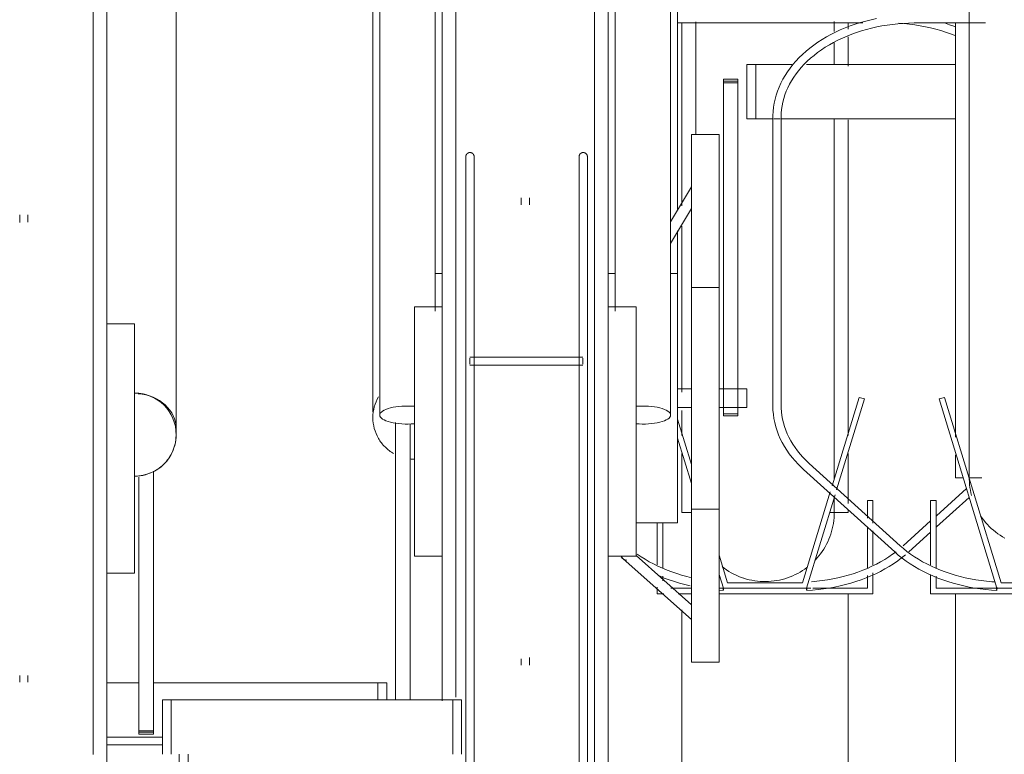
# Model space of a CAD drawing. Extents: x 50445 to 145605, y -10968 to 41989.
# Tile 169 of 256: x 91738 to 92093, y -393 to -128. Entities that reach past the tile are written whole.
import ezdxf

# ---------------------------------------------------------------- set-up
doc = ezdxf.new("R2010")
doc.units = 0
doc.header["$LTSCALE"] = 414.30304
doc.header["$MEASUREMENT"] = 0
doc.layers.add('A-EQPM', color=6, linetype='CONTINUOUS', lineweight=18)

# ---------------------------------------------------------------- blocks, each defined once
blk = doc.blocks.new('97_KA_gestapelde fietsenstalling 8 fietsen 1600x1900 - Type-V115-plotview doorsnede C C  -  1 op 100')
at = {"layer": 'A-EQPM'}
for p, q in [((10795.83, -795.88), (10862.76, -795.88)), ((10797.4, -861.91), (10797.4, -795.89)), ((10852.4, -798.97), (10852.4, -795.38)), ((10857.4, -795.83), (10857.4, -798.13)), ((10852.4, -810.83), (10852.4, -803)), ((10857.4, -800.92), (10857.4, -811.53)), ((10857.4, -830.86), (10857.4, -944.89)), ((10797.4, -929.16), (10797.4, -869.31)), ((10861.39, -931.06), (10851.62, -963.01)), ((10863.3, -931.64), (10861.39, -931.06)), ((10853.26, -964.5), (10863.3, -931.64)), ((10797.4, -944.89), (10797.4, -935.85)), ((10800.83, -955.32), (10795.83, -938.97)), ((10795.83, -945.81), (10800.83, -962.16)), ((10797.4, -972.58), (10797.4, -951.39)), ((10857.4, -951.39), (10857.4, -969.37)), ((10850.96, -965.17), (10840.92, -998)), ((10842.4, -1000), (10852.71, -966.3)), ((10900.12, -964), (10889.26, -973.83)), ((10866.34, -968.3), (10864.34, -968.3)), ((10864.34, -968.3), (10864.34, -974.68)), ((10866.34, -976.47), (10866.34, -968.3)), ((10889.32, -977.82), (10901.09, -967.17)), ((10797.4, -972.58), (10800.83, -972.58)), ((10850.79, -972.58), (10857.4, -972.58)), ((10857.4, -971.82), (10857.4, -972.58)), ((10788.46, -976.38), (10788.46, -991.51)), ((10790.46, -992.7), (10790.46, -976.38)), ((10887.19, -975.7), (10877.31, -984.65)), ((10864.34, -977.82), (10864.34, -992.57)), ((10866.34, -991.51), (10866.34, -979.2)), ((10879.32, -986.87), (10887.19, -979.75)), ((10813.88, -998), (10810.83, -988.03)), ((10810.88, -995.02), (10812.4, -1000)), ((10866.34, -1002), (10866.34, -994.45)), ((10790.46, -997.37), (10790.46, -995.67)), ((10840.92, -998), (10813.88, -998)), ((10864.34, -995.42), (10864.34, -1000)), ((10788.46, -999.63), (10788.46, -1002)), ((10788.46, -1002), (10790.9, -1002)), ((10800.83, -1000), (10793.42, -1000)), ((10796.1, -1002), (10800.83, -1002)), ((10812.4, -1000), (10810.83, -1000)), ((10810.83, -1000.67), (10812.33, -1000.76)), ((10810.83, -1002), (10866.34, -1002)), ((10812.4, -1000), (10842.4, -1000)), ((10843.95, -1000), (10842.4, -1000)), ((10864.34, -1000), (10844.68, -1000)), ((10857.4, -1002), (10857.4, -1284.16)), ((10797.4, -1092.11), (10797.4, -1007.79)), ((10589.83, -1056.5), (10609.83, -1056.5)), ((10615.91, -1076.2), (10615.91, -1059.95)), ((10619.13, -1076.2), (10619.13, -1059.95))]:
    blk.add_line(p, q, dxfattribs=at)
at = {"layer": 'A-EQPM', "flags": 128}
for points in [[(10802.4, -795.44), (10802.4, -797.6), (10802.4, -808.52), (10802.4, -819.22), (10802.4, -829.68), (10802.4, -836.13)], [(10875.76, -796), (10877.65, -796.13), (10879.58, -796.33), (10881.51, -796.57), (10883.42, -796.88), (10885.31, -797.23), (10887.18, -797.64), (10889.02, -798.1), (10890.83, -798.61), (10892.61, -799.18), (10894.36, -799.79), (10896.07, -800.45)], [(10895.89, -797.15), (10894.06, -796.5), (10892.2, -795.89)], [(10852.4, -960.71), (10852.4, -957.1), (10852.4, -953.04), (10852.4, -948.51), (10852.4, -943.54), (10852.4, -938.13), (10852.4, -932.29), (10852.4, -926.02), (10852.4, -919.34), (10852.4, -912.25), (10852.4, -904.78), (10852.4, -896.92), (10852.4, -888.7), (10852.4, -880.13), (10852.4, -871.22), (10852.4, -861.98), (10852.4, -852.43), (10852.4, -842.58), (10852.4, -832.46), (10852.4, -830.54)], [(10852.4, -972.58), (10852.4, -972.33), (10852.4, -971.6), (10852.4, -970.38), (10852.4, -968.68), (10852.4, -967.29)], [(10852.4, -968.14), (10852.4, -969.97), (10852.4, -971.32), (10852.4, -972.18), (10852.4, -972.56), (10852.4, -972.58)], [(10852.4, -972.58), (10852.38, -973.58), (10852.32, -974.57), (10852.22, -975.57), (10852.08, -976.56), (10851.9, -977.54), (10851.69, -978.52), (10851.43, -979.48), (10851.13, -980.44), (10850.8, -981.38), (10850.43, -982.31), (10850.02, -983.22), (10849.58, -984.12), (10849.1, -985), (10848.58, -985.86), (10848.04, -986.69), (10847.45, -987.51), (10846.84, -988.3), (10846.2, -989.06), (10845.52, -989.8)], [(10852.4, -972.58), (10852.38, -973.58), (10852.32, -974.57), (10852.22, -975.57), (10852.08, -976.56), (10851.9, -977.54), (10851.69, -978.52), (10851.43, -979.48), (10851.13, -980.44), (10850.8, -981.38), (10850.43, -982.31), (10850.02, -983.22), (10849.58, -984.12), (10849.1, -985), (10848.58, -985.86), (10848.04, -986.69), (10847.45, -987.51), (10846.84, -988.3), (10846.2, -989.06), (10845.52, -989.8)], [(10852.4, -972.18), (10852.4, -972.56), (10852.4, -972.58)], [(10800.83, -996.17), (10799.13, -995.75), (10797.31, -995.25), (10795.52, -994.7), (10793.76, -994.1), (10792.04, -993.46), (10790.36, -992.76), (10788.72, -992.02), (10787.13, -991.23), (10785.58, -990.4), (10784.08, -989.53), (10782.64, -988.61), (10781.25, -987.66)], [(10842.48, -1000.76), (10844.51, -1000.63), (10846.54, -1000.44), (10848.55, -1000.2), (10850.55, -999.9), (10852.53, -999.54), (10854.49, -999.13), (10856.43, -998.66), (10858.33, -998.14), (10860.21, -997.56), (10862.06, -996.93), (10863.87, -996.25), (10865.64, -995.51), (10867.37, -994.73), (10869.05, -993.9), (10870.69, -993.02), (10872.28, -992.09), (10873.81, -991.12), (10875.3, -990.1), (10876.72, -989.04), (10878.09, -987.94)], [(10874.73, -986.79), (10873.48, -987.71), (10872.09, -988.66), (10870.64, -989.58), (10869.14, -990.45), (10867.59, -991.28), (10865.99, -992.06), (10864.35, -992.8), (10862.67, -993.49), (10860.95, -994.14), (10859.19, -994.74), (10857.4, -995.28), (10855.57, -995.78), (10853.72, -996.22), (10851.85, -996.62), (10849.95, -996.96), (10848.04, -997.24), (10846.11, -997.47), (10844.17, -997.65)], [(10842.55, -992.47), (10841.74, -993.06), (10840.91, -993.61), (10840.06, -994.14), (10839.19, -994.63), (10838.29, -995.08), (10837.39, -995.5), (10836.46, -995.88), (10835.52, -996.22), (10834.57, -996.53), (10833.61, -996.79), (10832.63, -997.02), (10831.65, -997.21), (10830.66, -997.36), (10829.67, -997.47), (10828.67, -997.54), (10827.67, -997.57), (10826.67, -997.57), (10825.67, -997.52), (10824.68, -997.43), (10823.69, -997.3), (10822.7, -997.13), (10821.72, -996.92), (10820.75, -996.68), (10819.8, -996.39), (10818.85, -996.07), (10817.92, -995.71), (10817, -995.31), (10816.1, -994.87), (10815.22, -994.4), (10814.35, -993.9), (10813.51, -993.36), (10812.69, -992.79), (10811.89, -992.18)], [(10813.51, -993.36), (10812.69, -992.79), (10811.89, -992.18)], [(10819.69, -996.35), (10818.85, -996.07), (10817.92, -995.71), (10817, -995.31), (10816.1, -994.87), (10815.22, -994.4)], [(10842.55, -992.47), (10841.74, -993.06), (10840.91, -993.61), (10840.06, -994.14), (10839.19, -994.63), (10838.29, -995.08)], [(10789.27, -995.56), (10791.04, -996.29), (10792.85, -996.96), (10794.7, -997.59), (10796.58, -998.17), (10798.49, -998.69), (10800.42, -999.15)], [(10837.39, -995.5), (10836.46, -995.88), (10835.52, -996.22), (10834.57, -996.53), (10833.61, -996.79), (10832.63, -997.02), (10831.65, -997.21), (10830.66, -997.36), (10829.67, -997.47), (10828.67, -997.54), (10827.67, -997.57), (10826.67, -997.57), (10825.67, -997.52), (10824.68, -997.43), (10823.69, -997.3), (10822.7, -997.13), (10821.72, -996.92), (10820.75, -996.68)]]:
    blk.add_lwpolyline(points, dxfattribs=at)
at = {"layer": 'A-EQPM'}
for centre, major_axis, start_param, end_param in [((10812.4, -999.26), (0.07, 1.5), 1.833815, 2.357414), ((10812.4, -999.26), (0.07, 1.5), 2.357414, 3.141593), ((10812.4, -999.26), (0.07, 1.5), 3.142812, 4.19001), ((10842.4, -999.26), (-0.07, 1.5), 2.093176, 3.140373), ((10842.4, -999.26), (-0.07, 1.5), 3.141593, 3.925771), ((10842.4, -999.26), (-0.07, 1.5), 3.925771, 4.44937)]:
    blk.add_ellipse(centre, major_axis=major_axis, ratio=0.049327, start_param=start_param, end_param=end_param, dxfattribs=at)
blk = doc.blocks.new('97_KA_gestapelde fietsenstalling 16 fietsen 1600x2900 - Type-8054703-plotview doorsnede C C  -  1 op 100')
at = {"layer": 'A-EQPM'}
for p, q in [((10688.33, -630.29), (10688.33, -937.45)), ((10708.33, -899.91), (10708.33, -630.29)), ((10773.33, -630.29), (10773.33, -899.91)), ((10793.33, -937.45), (10793.33, -630.29)), ((10710.83, -943.38), (10710.83, -638.57)), ((10770.83, -638.57), (10770.83, -943.38)), ((10589.83, -644.71), (10589.83, -949.52)), ((10685.83, -751.81), (10685.83, -936.29)), ((10795.83, -863.63), (10795.83, -751.81)), ((10614.83, -942.43), (10614.83, -757.95)), ((10881.74, -795.88), (10907.03, -795.88)), ((10896.13, -945.46), (10896.13, -796.12)), ((10820.83, -810.83), (10824.05, -810.83)), ((10820.83, -830.54), (10820.83, -810.83)), ((10824.05, -810.83), (10837.09, -810.83)), ((10824.05, -830.54), (10824.05, -810.83)), ((10842.4, -810.83), (10896.13, -810.83)), ((10817.63, -816.17), (10812.41, -816.17)), ((10812.41, -817.48), (10812.41, -816.17)), ((10812.41, -816.17), (10812.41, -816.47)), ((10812.41, -816.94), (10817.63, -816.94)), ((10812.41, -927.23), (10812.41, -817.48)), ((10817.63, -817.48), (10812.41, -817.48)), ((10817.63, -816.47), (10817.63, -816.17)), ((10817.63, -816.17), (10817.63, -817.48)), ((10817.63, -817.48), (10817.63, -927.23)), ((10824.05, -830.54), (10820.83, -830.54)), ((10830.44, -830.54), (10824.05, -830.54)), ((10830.24, -829.74), (10830.24, -934.24)), ((10832.8, -830.54), (10830.68, -830.54)), ((10896.13, -830.54), (10833.04, -830.54)), ((10833.24, -934.24), (10833.24, -829.74)), ((10810.83, -836.13), (10800.83, -836.13)), ((10800.83, -931.38), (10800.83, -836.13)), ((10810.83, -836.13), (10810.83, -931.38)), ((10719.39, -852.95), (10719.39, -900.58)), ((10722.39, -900.58), (10722.39, -852.95)), ((10760.27, -852.95), (10760.27, -900.58)), ((10763.27, -900.58), (10763.27, -852.95)), ((10800.83, -855), (10793.33, -867.67)), ((10739.33, -859.01), (10739.33, -861.57)), ((10742.33, -861.57), (10742.33, -859.01)), ((10793.33, -875.51), (10800.83, -862.85)), ((10558.33, -865.15), (10558.33, -867.88)), ((10561.33, -867.78), (10561.33, -865.15)), ((10795.83, -886.37), (10795.83, -870.92)), ((10710.83, -886.38), (10708.33, -886.38)), ((10773.39, -886.38), (10770.83, -886.38)), ((10795.83, -886.38), (10793.33, -886.38)), ((10795.83, -886.38), (10795.83, -931.38)), ((10810.83, -891.38), (10800.83, -891.38)), ((10710.83, -898.38), (10700.83, -898.38)), ((10700.83, -943.38), (10700.83, -898.38)), ((10780.83, -898.38), (10770.83, -898.38)), ((10780.83, -898.38), (10780.83, -943.38)), ((10599.83, -904.52), (10589.83, -904.52)), ((10599.83, -904.52), (10599.83, -949.52)), ((10761.68, -916.5), (10720.88, -916.5)), ((10720.88, -918), (10720.88, -916.94)), ((10761.68, -916.94), (10761.68, -918)), ((10720.88, -919.06), (10720.88, -918)), ((10720.88, -919.5), (10761.68, -919.5)), ((10761.68, -918), (10761.68, -919.06)), ((10812.41, -937.75), (10812.41, -927.23)), ((10817.63, -927.23), (10817.63, -937.75)), ((10800.83, -928.03), (10795.83, -928.03)), ((10820.83, -928.03), (10810.83, -928.03)), ((10820.83, -928.03), (10820.83, -931.38)), ((10892.14, -931.06), (10890.23, -931.64)), ((10912.61, -998), (10892.14, -931.06)), ((10795.83, -931.38), (10795.83, -976.38)), ((10795.83, -934.73), (10800.83, -934.73)), ((10800.83, -1026.63), (10800.83, -931.38)), ((10810.83, -931.38), (10810.83, -1026.63)), ((10810.83, -934.73), (10820.83, -934.73)), ((10820.83, -931.38), (10820.83, -934.73)), ((10890.23, -931.64), (10911.13, -1000)), ((10719.39, -936.38), (10719.39, -1266.3)), ((10722.39, -1266.3), (10722.39, -936.38)), ((10760.27, -936.38), (10760.27, -1266.3)), ((10763.27, -1266.3), (10763.27, -936.38)), ((10812.41, -936.98), (10812.41, -937.75)), ((10812.41, -936.98), (10817.63, -936.98)), ((10812.41, -937.75), (10817.63, -937.75)), ((10817.63, -937.75), (10817.63, -936.98)), ((10694.04, -1040.25), (10694.04, -940.17)), ((10699.26, -940.59), (10699.26, -1040.25)), ((10700.83, -988.38), (10700.83, -943.38)), ((10710.83, -1040.65), (10710.83, -943.38)), ((10770.83, -943.38), (10770.83, -1244.78)), ((10780.83, -943.38), (10780.83, -988.38)), ((10589.83, -949.52), (10589.83, -1092.01)), ((10599.83, -949.52), (10599.83, -994.52)), ((10896.13, -960.08), (10896.13, -951.8)), ((10876.22, -984.65), (10843.35, -954.89)), ((10606.62, -957.7), (10606.62, -1051.42)), ((10841.34, -957.12), (10874.21, -986.87)), ((10601.4, -1051.42), (10601.4, -959.93)), ((10896.13, -960.08), (10898.92, -960.08)), ((10901.01, -960.08), (10905.66, -960.08)), ((10889.19, -968.3), (10887.19, -968.3)), ((10887.19, -968.3), (10887.19, -991.51)), ((10889.19, -992.7), (10889.19, -968.3)), ((10800.83, -971.38), (10810.83, -971.38)), ((10780.83, -976.38), (10795.83, -976.38)), ((10800.83, -1005.94), (10780.83, -988.11)), ((10700.83, -988.38), (10710.83, -988.38)), ((10770.83, -988.38), (10780.83, -988.38)), ((10776.22, -989.36), (10800.83, -1011.3)), ((10589.83, -994.52), (10599.83, -994.52)), ((10887.19, -995.05), (10887.19, -1002)), ((10889.19, -1000), (10889.19, -995.67)), ((10939.65, -998), (10912.61, -998)), ((10887.19, -1002), (10965.07, -1002)), ((10911.13, -1000), (10889.19, -1000)), ((10896.13, -1284.39), (10896.13, -1002)), ((10911.13, -1000), (10941.13, -1000)), ((10739.33, -1025.43), (10739.33, -1027.75)), ((10742.33, -1027.75), (10742.33, -1025.02)), ((10800.83, -1026.63), (10810.83, -1026.63)), ((10558.33, -1031.47), (10558.33, -1033.89)), ((10561.33, -1033.89), (10561.33, -1031.47)), ((10589.83, -1034.11), (10601.4, -1034.11)), ((10606.62, -1034.11), (10687.62, -1034.11)), ((10687.62, -1034.11), (10690.84, -1034.11)), ((10687.62, -1040.25), (10687.62, -1034.11)), ((10690.84, -1040.25), (10690.84, -1034.11)), ((10609.83, -1040.25), (10613.04, -1040.25)), ((10609.83, -1040.25), (10609.83, -1059.95)), ((10613.04, -1040.25), (10714.64, -1040.25)), ((10613.04, -1059.95), (10613.04, -1040.25)), ((10714.64, -1040.25), (10717.86, -1040.25)), ((10714.64, -1059.95), (10714.64, -1040.25)), ((10717.86, -1059.95), (10717.86, -1040.25)), ((10601.4, -1052.73), (10601.4, -1051.42)), ((10606.62, -1051.42), (10601.4, -1051.42)), ((10601.4, -1051.96), (10606.62, -1051.96)), ((10606.62, -1051.42), (10606.62, -1052.73)), ((10609.83, -1053.81), (10589.83, -1053.81)), ((10601.4, -1052.43), (10601.4, -1052.73)), ((10601.4, -1052.73), (10606.62, -1052.73)), ((10606.62, -1052.73), (10606.62, -1052.43))]:
    blk.add_line(p, q, dxfattribs=at)
at = {"layer": 'A-EQPM', "flags": 128}
for points in [[(10715.83, -789.08), (10715.83, -799.71), (10715.83, -810.58), (10715.83, -821.66), (10715.83, -832.93), (10715.83, -844.38), (10715.83, -855.98), (10715.83, -867.73), (10715.83, -879.6), (10715.83, -891.57), (10715.83, -903.62), (10715.83, -915.74), (10715.83, -927.9), (10715.83, -940.09), (10715.83, -943.38)], [(10765.83, -943.38), (10765.83, -931.19), (10765.83, -919.02), (10765.83, -906.89), (10765.83, -894.82), (10765.83, -882.82), (10765.83, -870.92), (10765.83, -859.14), (10765.83, -847.5), (10765.83, -836), (10765.83, -824.68), (10765.83, -813.55), (10765.83, -802.62), (10765.83, -791.93)], [(10584.83, -949.52), (10584.83, -937.33), (10584.83, -925.16), (10584.83, -913.03), (10584.83, -900.96), (10584.83, -888.96), (10584.83, -877.07), (10584.83, -865.28), (10584.83, -853.64), (10584.83, -842.14), (10584.83, -830.82), (10584.83, -819.69), (10584.83, -808.77), (10584.83, -798.07), (10584.83, -787.61)], [(10901.13, -785.1), (10901.13, -796.02), (10901.13, -806.72), (10901.13, -817.18), (10901.13, -827.38), (10901.13, -837.3), (10901.13, -846.93), (10901.13, -856.25), (10901.13, -865.26), (10901.13, -873.92), (10901.13, -882.24), (10901.13, -890.2), (10901.13, -897.77), (10901.13, -904.96), (10901.13, -911.76), (10901.13, -918.14), (10901.13, -924.1), (10901.13, -929.63), (10901.13, -934.72), (10901.13, -939.36), (10901.13, -943.55), (10901.13, -947.28), (10901.13, -950.54), (10901.13, -953.33), (10901.13, -955.64), (10901.13, -957.47), (10901.13, -958.82), (10901.13, -959.68), (10901.13, -960.06), (10901.13, -960.08)], [(10867.63, -794.29), (10865.67, -794.72), (10863.74, -795.2), (10861.84, -795.74), (10859.97, -796.33), (10858.13, -796.97), (10856.34, -797.67), (10854.57, -798.41), (10852.86, -799.21), (10851.18, -800.05), (10849.56, -800.95), (10847.98, -801.88), (10846.46, -802.87), (10844.99, -803.89), (10843.58, -804.96), (10842.23, -806.07), (10840.94, -807.22), (10839.72, -808.41), (10838.56, -809.63), (10837.47, -810.88), (10836.45, -812.17), (10835.5, -813.49), (10834.62, -814.83), (10833.83, -816.21), (10833.1, -817.6), (10832.46, -819.02), (10831.9, -820.45), (10831.41, -821.91), (10831.01, -823.37), (10830.69, -824.85), (10830.46, -826.34), (10830.31, -827.84), (10830.25, -829.34), (10830.24, -829.74)], [(10833.24, -829.74), (10833.28, -828.41), (10833.39, -827.08), (10833.58, -825.76), (10833.84, -824.44), (10834.18, -823.13), (10834.59, -821.83), (10835.08, -820.53), (10835.64, -819.25), (10836.27, -817.99), (10836.98, -816.74), (10837.75, -815.51), (10838.6, -814.3), (10839.52, -813.12), (10840.5, -811.95), (10841.55, -810.82), (10842.67, -809.71), (10843.85, -808.64), (10845.09, -807.59), (10846.4, -806.59), (10847.76, -805.61), (10849.17, -804.68), (10850.64, -803.78), (10852.16, -802.93), (10853.73, -802.12), (10855.35, -801.35), (10857.01, -800.63), (10858.71, -799.96), (10860.44, -799.34), (10862.22, -798.76), (10864.02, -798.23), (10865.86, -797.76), (10867.72, -797.34), (10869.6, -796.97), (10871.5, -796.65), (10873.43, -796.39), (10875.36, -796.18), (10877.3, -796.03), (10879.26, -795.93), (10881.21, -795.89), (10881.74, -795.88)], [(10719.39, -844.17), (10719.39, -844.11), (10719.4, -844.05), (10719.4, -843.99), (10719.41, -843.93), (10719.42, -843.87), (10719.44, -843.81), (10719.45, -843.75), (10719.47, -843.69), (10719.49, -843.64), (10719.51, -843.58), (10719.54, -843.53), (10719.56, -843.47), (10719.59, -843.42), (10719.62, -843.37), (10719.66, -843.32), (10719.69, -843.27), (10719.73, -843.22), (10719.77, -843.18), (10719.81, -843.13), (10719.85, -843.09), (10719.89, -843.05), (10719.94, -843.01), (10719.98, -842.97), (10720.03, -842.94), (10720.08, -842.9), (10720.13, -842.87), (10720.19, -842.84), (10720.24, -842.81), (10720.29, -842.79), (10720.35, -842.77), (10720.41, -842.75), (10720.46, -842.73), (10720.52, -842.71), (10720.58, -842.7), (10720.64, -842.69), (10720.7, -842.68), (10720.76, -842.67), (10720.82, -842.67), (10720.88, -842.67), (10720.94, -842.67), (10721, -842.67), (10721.06, -842.67), (10721.12, -842.68), (10721.18, -842.69), (10721.23, -842.7), (10721.29, -842.72), (10721.35, -842.74), (10721.41, -842.76), (10721.46, -842.78), (10721.52, -842.8), (10721.57, -842.83), (10721.62, -842.86), (10721.68, -842.89), (10721.73, -842.92), (10721.78, -842.95), (10721.82, -842.99), (10721.87, -843.03), (10721.91, -843.07), (10721.96, -843.11), (10722, -843.15), (10722.04, -843.2), (10722.08, -843.24), (10722.11, -843.29), (10722.15, -843.34), (10722.18, -843.39), (10722.21, -843.44), (10722.24, -843.5), (10722.26, -843.55), (10722.29, -843.61), (10722.31, -843.66), (10722.33, -843.72), (10722.34, -843.78), (10722.36, -843.84), (10722.37, -843.89), (10722.38, -843.95), (10722.39, -844.01), (10722.39, -844.07), (10722.39, -844.13), (10722.39, -844.17)], [(10719.39, -846.37), (10719.39, -845.94), (10719.39, -845.55), (10719.39, -845.22), (10719.39, -844.92), (10719.39, -844.68), (10719.39, -844.48), (10719.39, -844.33), (10719.39, -844.23), (10719.39, -844.17), (10719.39, -844.17)], [(10719.39, -844.17), (10719.39, -844.19), (10719.39, -844.26), (10719.39, -844.38), (10719.39, -844.55), (10719.39, -844.76), (10719.39, -845.02), (10719.39, -845.33), (10719.39, -845.69), (10719.39, -846.09), (10719.39, -846.53), (10719.39, -847.02), (10719.39, -847.56), (10719.39, -848.13), (10719.39, -848.75), (10719.39, -849.4), (10719.39, -850.1), (10719.39, -850.84), (10719.39, -851.61), (10719.39, -852.42), (10719.39, -852.95)], [(10722.39, -852.95), (10722.39, -852.12), (10722.39, -851.32), (10722.39, -850.56), (10722.39, -849.84), (10722.39, -849.16), (10722.39, -848.52), (10722.39, -847.92), (10722.39, -847.36), (10722.39, -846.84), (10722.39, -846.37), (10722.39, -845.94), (10722.39, -845.55), (10722.39, -845.22), (10722.39, -844.92), (10722.39, -844.68), (10722.39, -844.48), (10722.39, -844.33), (10722.39, -844.23), (10722.39, -844.17), (10722.39, -844.17)], [(10722.39, -844.17), (10722.39, -844.19), (10722.39, -844.26), (10722.39, -844.38), (10722.39, -844.55), (10722.39, -844.76), (10722.39, -845.02), (10722.39, -845.33), (10722.39, -845.69), (10722.39, -846.09)], [(10760.27, -844.17), (10760.27, -844.11), (10760.28, -844.05), (10760.28, -843.99), (10760.29, -843.93), (10760.3, -843.87), (10760.31, -843.81), (10760.33, -843.75), (10760.35, -843.69), (10760.37, -843.64), (10760.39, -843.58), (10760.41, -843.53), (10760.44, -843.47), (10760.47, -843.42), (10760.5, -843.37), (10760.53, -843.32), (10760.57, -843.27), (10760.6, -843.22), (10760.64, -843.18), (10760.68, -843.13), (10760.73, -843.09), (10760.77, -843.05), (10760.82, -843.01), (10760.86, -842.97), (10760.91, -842.94), (10760.96, -842.9), (10761.01, -842.87), (10761.06, -842.84), (10761.12, -842.81), (10761.17, -842.79), (10761.23, -842.77), (10761.28, -842.75), (10761.34, -842.73), (10761.4, -842.71), (10761.46, -842.7), (10761.52, -842.69), (10761.58, -842.68), (10761.63, -842.67), (10761.69, -842.67), (10761.75, -842.67), (10761.81, -842.67), (10761.87, -842.67), (10761.93, -842.67), (10761.99, -842.68), (10762.05, -842.69), (10762.11, -842.7), (10762.17, -842.72), (10762.23, -842.74), (10762.28, -842.76), (10762.34, -842.78), (10762.4, -842.8), (10762.45, -842.83), (10762.5, -842.86), (10762.55, -842.89), (10762.6, -842.92), (10762.65, -842.95), (10762.7, -842.99), (10762.75, -843.03), (10762.79, -843.07), (10762.84, -843.11), (10762.88, -843.15), (10762.92, -843.2), (10762.95, -843.24), (10762.99, -843.29), (10763.02, -843.34), (10763.06, -843.39), (10763.09, -843.44), (10763.11, -843.5), (10763.14, -843.55), (10763.16, -843.61), (10763.18, -843.66), (10763.2, -843.72), (10763.22, -843.78), (10763.23, -843.84), (10763.25, -843.89), (10763.26, -843.95), (10763.26, -844.01), (10763.27, -844.07), (10763.27, -844.13), (10763.27, -844.17)], [(10760.27, -845.94), (10760.27, -845.55), (10760.27, -845.22), (10760.27, -844.92), (10760.27, -844.68), (10760.27, -844.48), (10760.27, -844.33), (10760.27, -844.23), (10760.27, -844.17), (10760.27, -844.17)], [(10760.27, -844.17), (10760.27, -844.19), (10760.27, -844.26), (10760.27, -844.38), (10760.27, -844.55), (10760.27, -844.76), (10760.27, -845.02), (10760.27, -845.33), (10760.27, -845.69), (10760.27, -846.09), (10760.27, -846.53), (10760.27, -847.02), (10760.27, -847.56), (10760.27, -848.13), (10760.27, -848.75), (10760.27, -849.4), (10760.27, -850.1), (10760.27, -850.84), (10760.27, -851.61), (10760.27, -852.42), (10760.27, -852.95)], [(10763.27, -852.95), (10763.27, -852.12), (10763.27, -851.32), (10763.27, -850.56), (10763.27, -849.84), (10763.27, -849.16), (10763.27, -848.52), (10763.27, -847.92), (10763.27, -847.36), (10763.27, -846.84), (10763.27, -846.37), (10763.27, -845.94), (10763.27, -845.55), (10763.27, -845.22), (10763.27, -844.92), (10763.27, -844.68), (10763.27, -844.48), (10763.27, -844.33), (10763.27, -844.23), (10763.27, -844.17), (10763.27, -844.17)], [(10763.27, -844.17), (10763.27, -844.19), (10763.27, -844.26), (10763.27, -844.38), (10763.27, -844.55), (10763.27, -844.76), (10763.27, -845.02), (10763.27, -845.33), (10763.27, -845.69), (10763.27, -846.09), (10763.27, -846.53)], [(10719.39, -900.58), (10719.39, -901.45), (10719.39, -902.34), (10719.39, -903.27), (10719.39, -904.23), (10719.39, -905.22), (10719.39, -906.23), (10719.39, -907.27), (10719.39, -908.33), (10719.39, -909.41), (10719.39, -910.52), (10719.39, -911.64), (10719.39, -912.77), (10719.39, -913.93), (10719.39, -915.09), (10719.39, -916.26), (10719.39, -917.45), (10719.39, -918.64), (10719.39, -919.83), (10719.39, -921.03), (10719.39, -922.23), (10719.39, -923.43), (10719.39, -924.63), (10719.39, -925.82), (10719.39, -927.01), (10719.39, -928.18), (10719.39, -929.35), (10719.39, -930.51), (10719.39, -931.65), (10719.39, -932.77), (10719.39, -933.88), (10719.39, -934.97), (10719.39, -936.04), (10719.39, -936.38)], [(10722.39, -936.38), (10722.39, -935.32), (10722.39, -934.24), (10722.39, -933.13), (10722.39, -932.01), (10722.39, -930.88), (10722.39, -929.73), (10722.39, -928.56), (10722.39, -927.39), (10722.39, -926.21), (10722.39, -925.02), (10722.39, -923.82), (10722.39, -922.62), (10722.39, -921.42), (10722.39, -920.22), (10722.39, -919.03), (10722.39, -917.84), (10722.39, -916.65), (10722.39, -915.47), (10722.39, -914.3), (10722.39, -913.15), (10722.39, -912.01), (10722.39, -910.88), (10722.39, -909.77), (10722.39, -908.68), (10722.39, -907.61), (10722.39, -906.57), (10722.39, -905.55), (10722.39, -904.55), (10722.39, -903.58), (10722.39, -902.64), (10722.39, -901.74), (10722.39, -900.86), (10722.39, -900.58)], [(10760.27, -900.58), (10760.27, -901.45), (10760.27, -902.34), (10760.27, -903.27), (10760.27, -904.23), (10760.27, -905.22), (10760.27, -906.23), (10760.27, -907.27), (10760.27, -908.33), (10760.27, -909.41), (10760.27, -910.52), (10760.27, -911.64), (10760.27, -912.77), (10760.27, -913.93), (10760.27, -915.09), (10760.27, -916.26), (10760.27, -917.45), (10760.27, -918.64), (10760.27, -919.83), (10760.27, -921.03), (10760.27, -922.23), (10760.27, -923.43), (10760.27, -924.63), (10760.27, -925.82), (10760.27, -927.01), (10760.27, -928.18), (10760.27, -929.35), (10760.27, -930.51), (10760.27, -931.65), (10760.27, -932.77), (10760.27, -933.88), (10760.27, -934.97), (10760.27, -936.04), (10760.27, -936.38)], [(10763.27, -936.38), (10763.27, -935.32), (10763.27, -934.24), (10763.27, -933.13), (10763.27, -932.01), (10763.27, -930.88), (10763.27, -929.73), (10763.27, -928.56), (10763.27, -927.39), (10763.27, -926.21), (10763.27, -925.02), (10763.27, -923.82), (10763.27, -922.62), (10763.27, -921.42), (10763.27, -920.22), (10763.27, -919.03), (10763.27, -917.84), (10763.27, -916.65), (10763.27, -915.47), (10763.27, -914.3), (10763.27, -913.15), (10763.27, -912.01), (10763.27, -910.88), (10763.27, -909.77), (10763.27, -908.68), (10763.27, -907.61), (10763.27, -906.57), (10763.27, -905.55), (10763.27, -904.55), (10763.27, -903.58), (10763.27, -902.64), (10763.27, -901.74), (10763.27, -900.86), (10763.27, -900.58)], [(10830.24, -934.24), (10830.28, -935.74), (10830.41, -937.23), (10830.62, -938.72), (10830.92, -940.2), (10831.3, -941.68), (10831.76, -943.13), (10832.3, -944.57), (10832.92, -946), (10833.62, -947.4), (10834.4, -948.78), (10835.26, -950.13), (10836.18, -951.45), (10837.19, -952.75), (10838.26, -954.01), (10839.4, -955.24), (10840.6, -956.44), (10841.34, -957.12)], [(10843.35, -954.89), (10842.19, -953.8), (10841.1, -952.69), (10840.08, -951.54), (10839.12, -950.37), (10838.24, -949.17), (10837.42, -947.95), (10836.67, -946.72), (10836, -945.46), (10835.39, -944.19), (10834.87, -942.9), (10834.41, -941.61), (10834.03, -940.3), (10833.72, -938.99), (10833.49, -937.66), (10833.34, -936.34), (10833.25, -935.01), (10833.24, -934.24)], [(10715.83, -943.38), (10715.83, -955.57), (10715.83, -967.74), (10715.83, -979.87), (10715.83, -991.94), (10715.83, -1003.93), (10715.83, -1015.83), (10715.83, -1027.61), (10715.83, -1039.26)], [(10765.83, -1065.1), (10765.83, -1053.83), (10765.83, -1042.38), (10765.83, -1030.77), (10765.83, -1019.02), (10765.83, -1007.16), (10765.83, -995.19), (10765.83, -983.13), (10765.83, -971.02), (10765.83, -958.85), (10765.83, -946.67), (10765.83, -943.38)], [(10584.83, -1059.97), (10584.83, -1048.52), (10584.83, -1036.91), (10584.83, -1025.16), (10584.83, -1013.3), (10584.83, -1001.33), (10584.83, -989.27), (10584.83, -977.16), (10584.83, -965), (10584.83, -952.81), (10584.83, -949.52)], [(10901.13, -960.08), (10901.13, -959.83), (10901.13, -959.1), (10901.13, -957.88), (10901.13, -956.18), (10901.13, -954)], [(10901.13, -959.68), (10901.13, -960.06), (10901.13, -960.08)], [(10901.98, -966.54), (10901.74, -965.57), (10901.54, -964.59), (10901.38, -963.6), (10901.26, -962.61), (10901.18, -961.61), (10901.13, -960.62), (10901.13, -960.08)], [(10913.94, -981.9), (10913.08, -981.4), (10912.24, -980.86), (10911.42, -980.29), (10910.62, -979.68), (10909.85, -979.05), (10909.1, -978.38), (10908.38, -977.69), (10907.69, -976.96), (10907.03, -976.21), (10906.4, -975.44), (10905.8, -974.63), (10905.24, -973.81)], [(10912.24, -980.86), (10911.42, -980.29), (10910.62, -979.68), (10909.85, -979.05), (10909.1, -978.38), (10908.38, -977.69), (10907.69, -976.96), (10907.03, -976.21), (10906.4, -975.44), (10905.8, -974.63), (10905.24, -973.81)], [(10874.21, -986.87), (10875.52, -988.01), (10876.89, -989.1), (10878.32, -990.16), (10879.8, -991.17), (10881.34, -992.14), (10882.93, -993.07), (10884.57, -993.94), (10886.26, -994.77), (10887.99, -995.56), (10889.76, -996.29), (10891.58, -996.96), (10893.42, -997.59), (10895.3, -998.17), (10897.21, -998.69), (10899.15, -999.15), (10901.11, -999.56), (10903.09, -999.92), (10905.09, -1000.21), (10907.11, -1000.45), (10909.13, -1000.64), (10911.05, -1000.76)], [(10910.43, -997.71), (10909.25, -997.64), (10907.31, -997.46), (10905.38, -997.23), (10903.47, -996.94), (10901.58, -996.6), (10899.7, -996.2), (10897.86, -995.75), (10896.03, -995.25), (10894.24, -994.7), (10892.49, -994.1), (10890.77, -993.46), (10889.09, -992.76), (10887.45, -992.02), (10885.85, -991.23), (10884.31, -990.4), (10882.81, -989.53), (10881.37, -988.61), (10879.98, -987.66), (10878.64, -986.67), (10877.37, -985.64), (10876.22, -984.65)], [(10777.54, -989.86), (10776.49, -989.6), (10775.83, -989.11), (10775.44, -988.63)]]:
    blk.add_lwpolyline(points, dxfattribs=at)
at = {"layer": 'A-EQPM'}
for start, end in [(0, 90), (270, 0)]:
    blk.add_arc((10599.83, -944.52), 15, start, end, dxfattribs=at)
for centre, major_axis, ratio, start_param, end_param in [((10599.83, -942.43), (15, 0), 0.848048, 0, 1.488304), ((10698.33, -937.45), (10, 0), 0.325568, 1.317918, 3.141593), ((10783.33, -937.45), (10, 0), 0.325568, 0, 1.823675), ((10698.33, -937.45), (10, 0), 0.325568, 3.141593, 4.965268), ((10783.33, -937.45), (10, 0), 0.325568, 4.45951, 6.283185), ((10599.83, -942.43), (15, 0), 0.848048, 6.162412, 6.283185), ((10777.54, -987.86), (0, 2), 0.996917, 1.832596, 2.617994), ((10911.13, -999.26), (0.07, 1.5), 0.049327, 1.833815, 2.357414), ((10911.13, -999.26), (0.07, 1.5), 0.049327, 2.357414, 3.141593), ((10911.13, -999.26), (0.07, 1.5), 0.049327, 3.142812, 4.19001)]:
    blk.add_ellipse(centre, major_axis=major_axis, ratio=ratio, start_param=start_param, end_param=end_param, dxfattribs=at)
for points in [[(10607.33, -931.53), (10606.76, -931.2), (10606.17, -930.91), (10605.56, -930.66)], [(10685.83, -938.38), (10685.83, -935.76), (10686.54, -933.15), (10687.84, -930.88)], [(10693.33, -951.37), (10692.2, -950.71), (10690.11, -949.11), (10687.69, -945.96), (10686.18, -942.3), (10685.83, -939.69), (10685.83, -938.38)], [(10599.83, -959.52), (10601.14, -959.52), (10603.75, -959.17), (10607.41, -957.66), (10610.56, -955.25), (10612.97, -952.1), (10614.48, -948.45), (10614.83, -945.83), (10614.83, -944.52)], [(10700.83, -953.38), (10700.3, -953.38), (10699.77, -953.35), (10699.25, -953.29)]]:
    blk.add_open_spline(points, degree=3, dxfattribs=at)

msp = doc.modelspace()

# ---------------------------------------------------------------- block references
at = {"layer": 'A-EQPM'}
for name in ['97_KA_gestapelde fietsenstalling 16 fietsen 1600x2900 - Type-8054703-plotview doorsnede C C  -  1 op 100', '97_KA_gestapelde fietsenstalling 8 fietsen 1600x1900 - Type-V115-plotview doorsnede C C  -  1 op 100']:
    msp.add_blockref(name, (81179.52, 667.18), dxfattribs=at)

doc.saveas('drawing.dxf')
